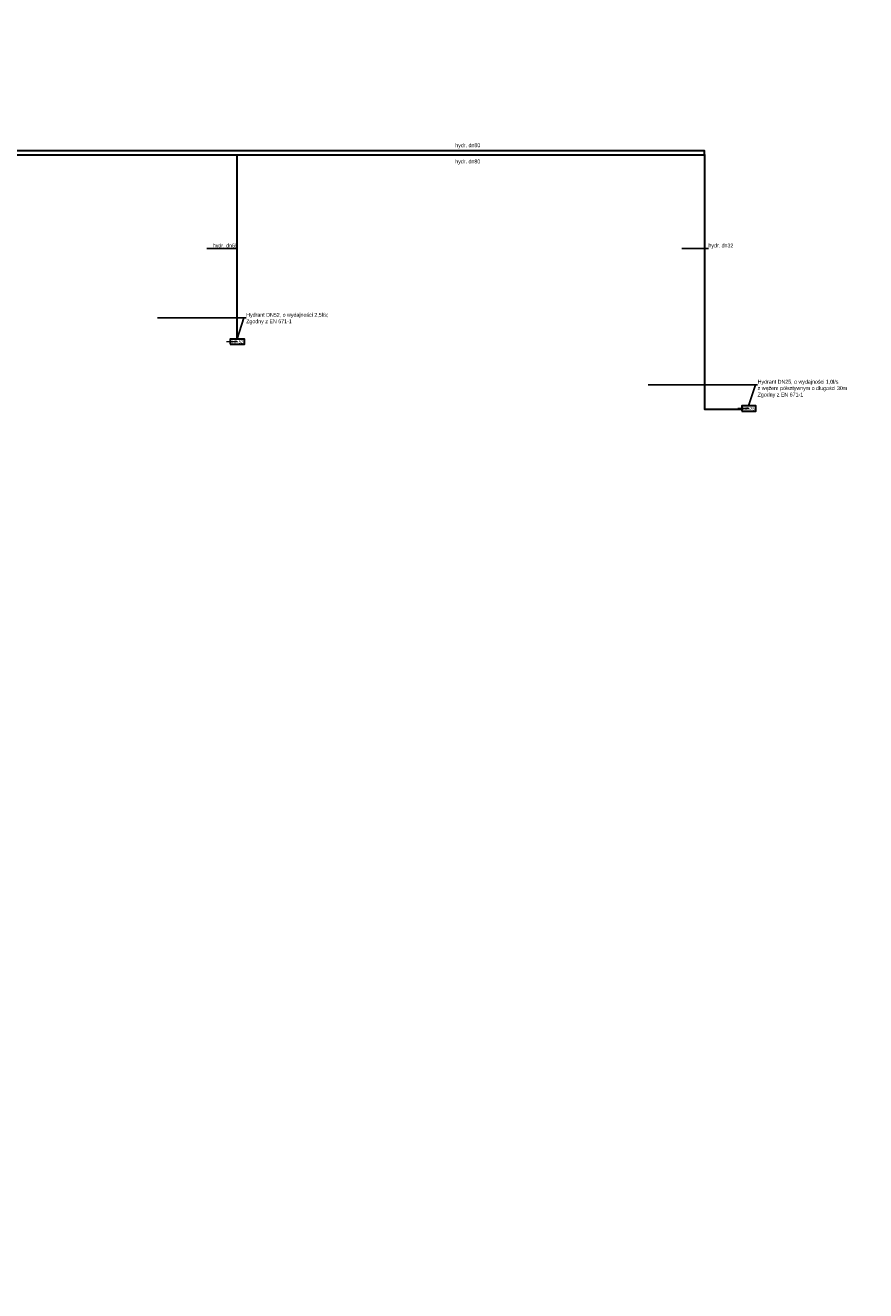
# Model space of a CAD drawing. Header units: millimetres. Extents: x 0 to 40783, y -13117 to 35556.
# Tile 95 of 98: x 32962 to 37322, y 17855 to 24421. Entities that reach past the tile are written whole.
import ezdxf
from ezdxf import colors
from ezdxf.entities.mleader import LeaderData, LeaderLine
from ezdxf.math import Vec2, Vec3

# ---------------------------------------------------------------- set-up
doc = ezdxf.new("R2010")
doc.units = ezdxf.units.MM
for name, color, linetype, lineweight in [('0-SANIS-KS-OPIS', 31, 'Continuous', 18), ('0-SANIS-W-HYDRANT', 7, 'Continuous', 30), ('0-SANIS-W-OPIS', 7, 'Continuous', 18), ('0-SANIS-W-RURY-HYDRANTOWA', 5, 'HYDRANTOWA', 30)]:
    doc.layers.add(name, color=color, linetype=linetype, lineweight=lineweight)
doc.styles.add('prosan_verdana', font='Arial Narrow.ttf')
doc.styles.get("Standard").update_dxf_attribs({"font": 'Arial.ttf'})
doc.linetypes.add('HYDRANTOWA', pattern='A,12.7,-5.08,["H",Standard,S=2.54,R=0,X=-2.54,Y=-1.27],-5.08', length=22.86)

# ---------------------------------------------------------------- blocks, each defined once
blk = doc.blocks.new('_None')
blk = doc.blocks.new('G$C6CB48CB3')
at = {"layer": '0-SANIS-W-HYDRANT'}
blk.add_lwpolyline([(-37, -13.5), (37, -13.5), (37, 13.5), (-37, 13.5)], close=True, dxfattribs=at)
at = {"layer": '0-SANIS-W-OPIS'}
ml = blk.add_multileader_mtext('Standard', dxfattribs=at)
ml.set_content('HP-52', color=256, style='prosan_verdana')
ml.set_leader_properties(color=256)
ml.set_arrow_properties(name='NONE')
ml.build(insert=Vec2(0, 0))
ml.multileader.update_dxf_attribs({"text_left_attachment_type": 6, "text_right_attachment_type": 6, "dogleg_length": 12, "arrow_head_size": 0.18})
ctx = ml.context
ctx.base_point, ctx.char_height, ctx.arrow_head_size, ctx.landing_gap_size, ctx.plane_origin = Vec3(-23.2, -8.4), 15, 0.18, 0, Vec3(192.7, -44492.6)
ctx.left_attachment, ctx.right_attachment, ctx.text_align_type, ctx.attachment_type = 6, 6, 2, 2
notes = []
notes.append((ctx, [(0, (0, 0, 0), (0, 0), (1, 0), 1, [])]))
ctx.mtext.insert, ctx.mtext.alignment = Vec3(0, 6.9), 2
for ctx, leaders in notes:
    for number, flags, end, landing, length, lines in leaders:
        leader = LeaderData()
        leader.index, (leader.has_last_leader_line, leader.has_dogleg_vector, leader.attachment_direction) = number, flags
        leader.last_leader_point, leader.dogleg_vector, leader.dogleg_length = Vec3(end), Vec3(landing), length
        for number, points, colour, breaks in lines:
            line = LeaderLine()
            line.index, line.vertices, line.color, line.breaks = number, Vec3.list(points), colors.encode_raw_color(colour), breaks
            leader.lines.append(line)
        ctx.leaders.append(leader)
blk = doc.blocks.new('G$CF9DE23B7')
at = {"layer": '0-SANIS-W-HYDRANT'}
blk.add_lwpolyline([(-37, -13.5), (37, -13.5), (37, 13.5), (-37, 13.5)], close=True, dxfattribs=at)
at = {"layer": '0-SANIS-W-OPIS'}
ml = blk.add_multileader_mtext('Standard', dxfattribs=at)
ml.set_content('HP-25', color=256, style='prosan_verdana')
ml.set_leader_properties(color=256)
ml.set_arrow_properties(name='NONE')
ml.build(insert=Vec2(0, 0))
ml.multileader.update_dxf_attribs({"text_left_attachment_type": 6, "text_right_attachment_type": 6, "dogleg_length": 12, "arrow_head_size": 0.18})
ctx = ml.context
ctx.base_point, ctx.char_height, ctx.arrow_head_size, ctx.landing_gap_size, ctx.plane_origin = Vec3(-23.3, -8.4), 15, 0.18, 0, Vec3(192.7, -44492.6)
ctx.left_attachment, ctx.right_attachment, ctx.text_align_type, ctx.attachment_type = 6, 6, 2, 2
notes = []
notes.append((ctx, [(0, (0, 0, 0), (0, 0), (1, 0), 1, [])]))
ctx.mtext.insert, ctx.mtext.alignment = Vec3(0, 6.9), 2
for ctx, leaders in notes:
    for number, flags, end, landing, length, lines in leaders:
        leader = LeaderData()
        leader.index, (leader.has_last_leader_line, leader.has_dogleg_vector, leader.attachment_direction) = number, flags
        leader.last_leader_point, leader.dogleg_vector, leader.dogleg_length = Vec3(end), Vec3(landing), length
        for number, points, colour, breaks in lines:
            line = LeaderLine()
            line.index, line.vertices, line.color, line.breaks = number, Vec3.list(points), colors.encode_raw_color(colour), breaks
            leader.lines.append(line)
        ctx.leaders.append(leader)

msp = doc.modelspace()

# ---------------------------------------------------------------- linework, layer by layer
at = {"layer": '0-SANIS-W-RURY-HYDRANTOWA', "ltscale": 2}
for points in [[(25580.5, 24420.7), (25603.3, 24420.7), (25603.3, 23907.9), (26732.5, 23907.9), (26732.5, 23748.5), (36485.4, 23748.5), (36485.4, 22428.7), (36679.1, 22428.7)], [(26732.5, 23771.6), (36483.8, 23771.6), (36485.4, 23731.1)], [(34061.5, 22793), (34061.5, 23748.5)]]:
    msp.add_lwpolyline(points, dxfattribs=at)

# ---------------------------------------------------------------- block references
msp.add_blockref('G$CF9DE23B7', (36716.1, 22431.8))
at = {"layer": '0-SANIS-KS-OPIS'}
msp.add_blockref('G$C6CB48CB3', (34062.6, 22778.9), dxfattribs=at)

# ---------------------------------------------------------------- leaders
at = {"layer": '0-SANIS-W-OPIS'}
ml = msp.add_multileader_mtext('Standard', dxfattribs=at)
ml.set_content('\\pxql;hydr. dn80', color=256, style='prosan_verdana')
ml.set_leader_properties(color=256)
ml.set_arrow_properties(name='NONE')
ml.build(insert=Vec2(0, 0))
ml.multileader.update_dxf_attribs({"text_left_attachment_type": 6, "text_right_attachment_type": 6, "dogleg_length": 12, "arrow_head_size": 0.18})
ctx = ml.context
ctx.base_point, ctx.char_height, ctx.arrow_head_size, ctx.landing_gap_size, ctx.plane_origin = Vec3(35193.1, 23782.3), 20, 0.18, 0, Vec3(35353.7, 68079.1)
ctx.left_attachment, ctx.right_attachment, ctx.text_align_type, ctx.attachment_type = 6, 6, 2, 2
notes = []
notes.append((ctx, [(0, (0, 0, 0), (0, 0), (1, 0), 1, [])]))
ctx.mtext.insert = Vec3(35193.1, 23808.3)
ml = msp.add_multileader_mtext('Standard', dxfattribs=at)
ml.set_content('\\pxql;hydr. dn80', color=256, style='prosan_verdana')
ml.set_leader_properties(color=256)
ml.set_arrow_properties(name='NONE')
ml.build(insert=Vec2(0, 0))
ml.multileader.update_dxf_attribs({"text_left_attachment_type": 6, "text_right_attachment_type": 6, "dogleg_length": 12, "arrow_head_size": 0.18})
ctx = ml.context
ctx.base_point, ctx.char_height, ctx.arrow_head_size, ctx.landing_gap_size, ctx.plane_origin = Vec3(35193.1, 23698.4), 20, 0.18, 0, Vec3(35353.7, 67995.1)
ctx.left_attachment, ctx.right_attachment, ctx.text_align_type, ctx.attachment_type = 6, 6, 2, 2
notes.append((ctx, [(0, (0, 0, 0), (0, 0), (1, 0), 1, [])]))
ctx.mtext.insert = Vec3(35193.1, 23724.3)
ml = msp.add_multileader_mtext('Standard', dxfattribs=at)
ml.set_content('\\pxql;hydr. dn65', color=256, style='prosan_verdana')
ml.set_leader_properties(color=256)
ml.set_arrow_properties(name='NONE')
ml.build(insert=Vec2(0, 0))
ml.multileader.update_dxf_attribs({"text_left_attachment_type": 6, "text_right_attachment_type": 6, "dogleg_length": 12, "arrow_head_size": 0.18})
ctx = ml.context
ctx.base_point, ctx.char_height, ctx.arrow_head_size, ctx.landing_gap_size, ctx.plane_origin = Vec3(33935, 23262.1), 20, 0.18, 0, Vec3(33854.1, 67668.1)
ctx.left_attachment, ctx.right_attachment, ctx.text_align_type, ctx.attachment_type = 6, 6, 2, 2
notes.append((ctx, [(0, (1, 1, 0), (34052.8, 23262.1), (-1, 0), 12, [(0, [(34061.5, 23262.1)], 0, [])])]))
ctx.mtext.insert = Vec3(33935, 23288)
ml = msp.add_multileader_mtext('Standard', dxfattribs=at)
ml.set_content('\\pxql;hydr. dn32', color=256, style='prosan_verdana')
ml.set_leader_properties(color=256)
ml.set_arrow_properties(name='NONE')
ml.build(insert=Vec2(0, 0))
ml.multileader.update_dxf_attribs({"text_left_attachment_type": 6, "text_right_attachment_type": 6, "dogleg_length": 12, "arrow_head_size": 0.18})
ctx = ml.context
ctx.base_point, ctx.char_height, ctx.arrow_head_size, ctx.landing_gap_size, ctx.plane_origin = Vec3(36506.1, 23262.1), 20, 0.18, 0, Vec3(36692.8, 67668.1)
ctx.left_attachment, ctx.right_attachment, ctx.text_align_type, ctx.attachment_type = 6, 6, 2, 2
notes.append((ctx, [(0, (1, 1, 0), (36494.1, 23262.1), (1, 0), 12, [(0, [(36485.4, 23262.1)], 0, [])])]))
ctx.mtext.insert = Vec3(36506.1, 23288)
ml = msp.add_multileader_mtext('Standard', dxfattribs=at)
ml.set_content('\\pxql;Hydrant DN52, o wydajności 2,5l/s;\\PZgodny z EN 671-1', color=256, style='prosan_verdana')
ml.set_leader_properties(color=256)
ml.set_arrow_properties(name='NONE')
ml.build(insert=Vec2(0, 0))
ml.multileader.update_dxf_attribs({"text_left_attachment_type": 6, "text_right_attachment_type": 6, "dogleg_length": 12, "arrow_head_size": 0.18})
ctx = ml.context
ctx.base_point, ctx.char_height, ctx.arrow_head_size, ctx.landing_gap_size, ctx.plane_origin = Vec3(34108.3, 22902), 20, 0.18, 0, Vec3(34268.9, 67199)
ctx.left_attachment, ctx.right_attachment, ctx.text_align_type, ctx.attachment_type = 6, 6, 2, 2
notes.append((ctx, [(0, (1, 1, 0), (34096.3, 22902), (1, 0), 12, [(0, [(34061.5, 22793)], 0, [])])]))
ctx.mtext.insert = Vec3(34108.3, 22928.2)
ml = msp.add_multileader_mtext('Standard', dxfattribs=at)
ml.set_content('\\pxql;Hydrant DN25, o wydajności 1,0l/s\\Pz wężem półsztywnym o długości 30m\\PZgodny z EN 671-1', color=256, style='prosan_verdana')
ml.set_leader_properties(color=256)
ml.set_arrow_properties(name='NONE')
ml.build(insert=Vec2(0, 0))
ml.multileader.update_dxf_attribs({"text_left_attachment_type": 6, "text_right_attachment_type": 6, "dogleg_length": 12, "arrow_head_size": 0.18})
ctx = ml.context
ctx.base_point, ctx.char_height, ctx.arrow_head_size, ctx.landing_gap_size, ctx.plane_origin = Vec3(36761.8, 22554.9), 20, 0.18, 0, Vec3(36922.4, 66851.9)
ctx.left_attachment, ctx.right_attachment, ctx.text_align_type, ctx.attachment_type = 6, 6, 2, 2
notes.append((ctx, [(0, (1, 1, 0), (36749.8, 22554.9), (1, 0), 12, [(0, [(36715, 22445.9)], 0, [])])]))
ctx.mtext.insert = Vec3(36761.8, 22581.1)
for ctx, leaders in notes:
    for number, flags, end, landing, length, lines in leaders:
        leader = LeaderData()
        leader.index, (leader.has_last_leader_line, leader.has_dogleg_vector, leader.attachment_direction) = number, flags
        leader.last_leader_point, leader.dogleg_vector, leader.dogleg_length = Vec3(end), Vec3(landing), length
        for number, points, colour, breaks in lines:
            line = LeaderLine()
            line.index, line.vertices, line.color, line.breaks = number, Vec3.list(points), colors.encode_raw_color(colour), breaks
            leader.lines.append(line)
        ctx.leaders.append(leader)

doc.saveas('drawing.dxf')
